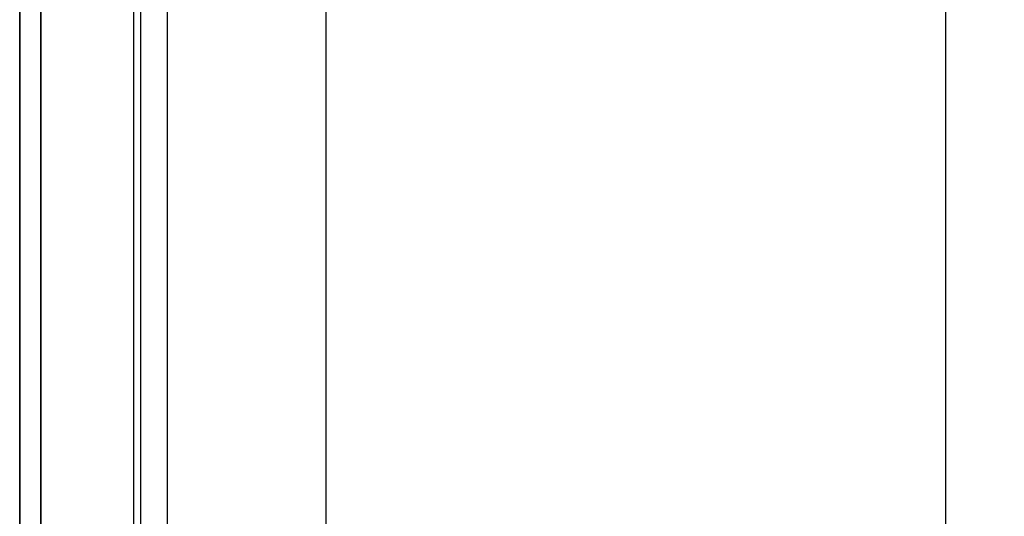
# Model space of a CAD drawing. Header units: millimetres. Extents: x 373037 to 682063, y 76092 to 274210.
# Tile 190 of 256: x 655037 to 655271, y 269963 to 270081. Entities that reach past the tile are written whole.
import ezdxf

# ---------------------------------------------------------------- set-up
doc = ezdxf.new("R2010")
doc.units = ezdxf.units.MM
doc.header["$LTSCALE"] = 100
doc.linetypes.add('ČÁRKOVANÁ', pattern=[19.05, 12.7, -6.35])
doc.layers.add('PUDORYS', color=253, linetype='CONTINUOUS')

msp = doc.modelspace()

# ---------------------------------------------------------------- linework, layer by layer
at = {"layer": 'PUDORYS', "color": 252, "ltscale": 15, "true_color": 0x939598}
for points in [[(655036.64, 249592.15), (681616.64, 249592.15), (681616.64, 273272.15), (655036.64, 273272.15)], [(681611.64, 273267.15), (655041.64, 273267.15), (655041.64, 249597.15), (681611.64, 249597.15)], [(655063.64, 249619.15), (681589.64, 249619.15), (681589.64, 273245.15), (655063.64, 273245.15)], [(681581.64, 273237.15), (655071.64, 273237.15), (655071.64, 249627.15), (681581.64, 249627.15)], [(655065.38, 269907.83), (655065.38, 270376.49), (655109.38, 270376.49), (655109.38, 269907.83)]]:
    msp.add_lwpolyline(points, close=True, dxfattribs=at)
at = {"layer": 'PUDORYS', "color": 252, "linetype": 'ČÁRKOVANÁ', "ltscale": 5, "true_color": 0x939598}
for points in [[(681606.64, 249602.15), (655036.64, 249602.15), (655036.64, 273272.15), (681606.64, 273272.15)], [(681611.64, 249597.15), (655041.64, 249597.15), (655041.64, 273267.15), (681611.64, 273267.15)], [(681396.64, 249812.15), (655256.64, 249812.15), (655256.64, 273052.15), (681396.64, 273052.15)]]:
    msp.add_lwpolyline(points, close=True, dxfattribs=at)
at = {"layer": 'PUDORYS', "color": 252, "true_color": 0x939598}
msp.add_lwpolyline([(655065.38, 269988.8), (655065.38, 270376.49), (655109.38, 270376.49), (655109.38, 269988.8), (655109.38, 269907.83), (655065.38, 269907.83)], close=True, dxfattribs=at)

doc.saveas('drawing.dxf')
